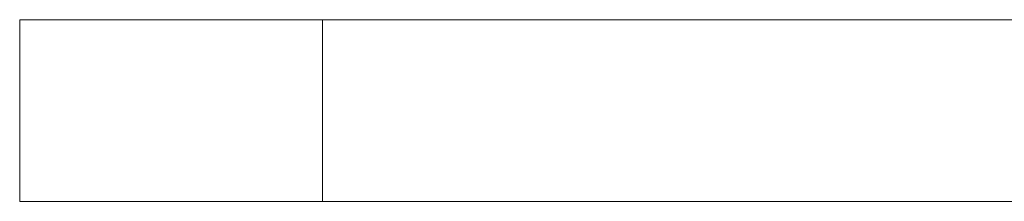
# Model space of a CAD drawing. Header units: millimetres. Extents: x 0 to 210, y 0 to 297.
# Tile 11 of 18: x 115.49 to 131.74, y 200.67 to 203.67. Entities that reach past the tile are written whole.
import ezdxf

# ---------------------------------------------------------------- set-up
doc = ezdxf.new("R2010")
doc.units = ezdxf.units.MM

msp = doc.modelspace()

# ---------------------------------------------------------------- linework, layer by layer
at = {"color": 7, "linetype": 'Continuous', "lineweight": 15}
for p, q in [((115.494, 200.67), (115.494, 203.67)), ((115.494, 203.67), (120.494, 203.67)), ((120.494, 203.67), (120.494, 200.67)), ((120.494, 203.67), (160.494, 203.67)), ((120.494, 200.67), (115.494, 200.67)), ((120.494, 200.67), (160.494, 200.67))]:
    msp.add_line(p, q, dxfattribs=at)

doc.saveas('drawing.dxf')
